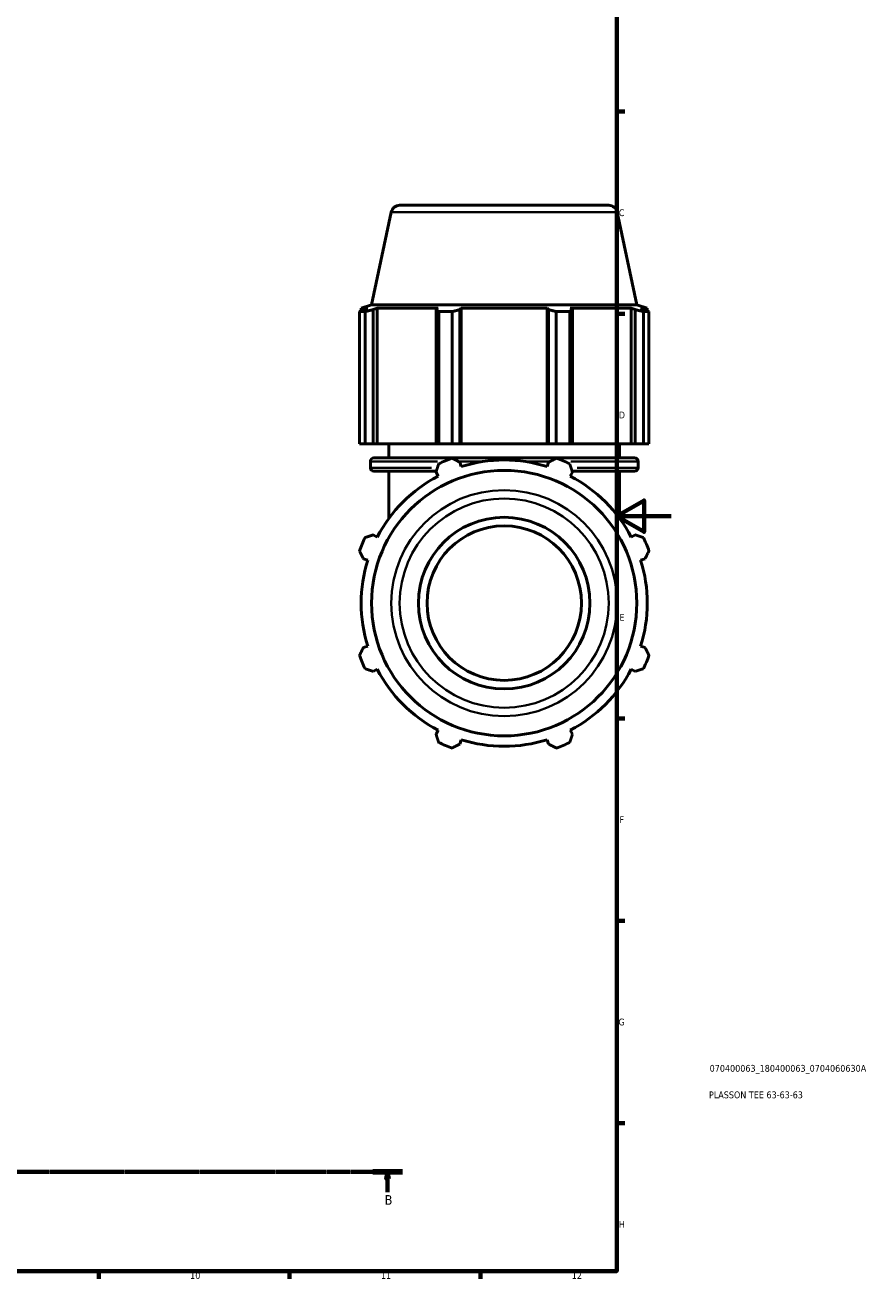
# Model space of a CAD drawing. Header units: millimetres. Extents: x 0 to 952, y 0 to 954.
# Tile 3 of 6: x 604 to 914, y 17 to 477. Entities that reach past the tile are written whole.
import ezdxf

# ---------------------------------------------------------------- set-up
doc = ezdxf.new("R2010")
doc.units = ezdxf.units.MM
doc.linetypes.add('CHAIN', pattern=[0.7087, 0.4724, -0.0591, 0.1181, -0.0591])
for name, color, linetype, lineweight in [('Border (ISO)', 7, 'Continuous', 70), ('Section Line (ISO)', 7, 'CHAIN', 70), ('Title (ISO)', 7, 'Continuous', 50), ('Visible (ISO)', 7, 'Continuous', 50), ('Visible Narrow (ISO)', 7, 'Continuous', 35)]:
    doc.layers.add(name, color=color, linetype=linetype, lineweight=lineweight)
doc.styles.add('Label Text (ISO)', font='tahoma.ttf')
doc.styles.add('Note Text (ISO)', font='tahoma.ttf')

# ---------------------------------------------------------------- blocks, each defined once
blk = doc.blocks.new('Borders Default Border')
at = {"layer": 'Border (ISO)'}
for p, q in [((821, 445.5), (823.9, 445.5)), ((821, 371.25), (823.9, 371.25)), ((821, 222.75), (823.9, 222.75)), ((821, 148.5), (823.9, 148.5)), ((821, 74.25), (823.9, 74.25)), ((630.75, 20), (630.75, 17.1)), ((700.83, 20), (700.83, 17.1)), ((770.92, 20), (770.92, 17.1))]:
    blk.add_line(p, q, dxfattribs=at)
at = {"layer": 'Border (ISO)', "flags": 128}
for points in [[(20, 20), (20, 574), (821, 574), (821, 20), (20, 20)], [(841, 297), (821, 297), (831, 302.77), (831, 291.23), (821, 297)]]:
    blk.add_lwpolyline(points, dxfattribs=at)
at = {"layer": 'Border (ISO)', "color": 232, "true_color": 0xca0064, "char_height": 2.5, "attachment_point": 7, "style": 'Note Text (ISO)'}
for s, insert in [('C', (821.73, 407.08)), ('D', (821.73, 332.88)), ('E', (821.94, 258.63)), ('F', (822, 184.38)), ('G', (821.61, 110.08)), ('H', (821.74, 35.88)), ('10', (664.29, 17.05)), ('11', (734.37, 17.1)), ('12', (804.46, 17.1))]:
    blk.add_mtext(s, dxfattribs=dict(at, insert=insert))
blk = doc.blocks.new('Title Blocks ISO')
at = {"layer": 'Title (ISO)', "color": 232, "true_color": 0xca0064, "style": 'Note Text (ISO)'}
for tag, p in [('PART_NUMBER_001', (34.08, 73.13)), ('DESCRIPTION_001', (33.84, 63.4))]:
    blk.add_attdef(tag, p, '', height=2.5, dxfattribs=at)
blk = doc.blocks.new('2dTransSection0')
at = {"layer": 'Section Line (ISO)', "linetype": 'CHAIN'}
blk.add_line((169.21, 56.35), (742.28, 56.35), dxfattribs=at)
at = {"layer": 'Section Line (ISO)', "linetype": 'Continuous', "lineweight": 140}
for p, q in [((169.21, 56.35), (180.15, 56.35)), ((731.35, 56.35), (742.28, 56.35))]:
    blk.add_line(p, q, dxfattribs=at)
at = {"layer": 'Section Line (ISO)', "linetype": 'Continuous'}
for p, q in [((174.68, 56.35), (174.18, 53.85)), ((174.68, 53.85), (174.68, 56.35)), ((175.18, 53.85), (174.68, 56.35)), ((736.81, 56.35), (736.31, 53.85)), ((736.81, 53.85), (736.81, 56.35)), ((737.31, 53.85), (736.81, 56.35)), ((174.18, 53.85), (175.18, 53.85)), ((174.68, 48.94), (174.68, 53.85)), ((736.31, 53.85), (737.31, 53.85)), ((736.81, 48.94), (736.81, 53.85))]:
    blk.add_line(p, q, dxfattribs=at)
at = {"layer": 'Section Line (ISO)', "linetype": 'Continuous', "flags": 128}
for points in [[(175.18, 53.85), (174.68, 56.35), (174.18, 53.85), (175.18, 53.85)], [(737.31, 53.85), (736.81, 56.35), (736.31, 53.85), (737.31, 53.85)]]:
    blk.add_lwpolyline(points, dxfattribs=at)
at = {"layer": 'Section Line (ISO)'}
for points in [[(175.18, 53.85), (174.68, 56.35), (174.18, 53.85), (175.18, 53.85)], [(737.31, 53.85), (736.81, 56.35), (736.31, 53.85), (737.31, 53.85)]]:
    blk.add_solid(points, dxfattribs=at)
at = {"layer": 'Section Line (ISO)', "char_height": 3.5, "attachment_point": 7, "style": 'Label Text (ISO)'}
for insert in [(173.61, 44.35), (735.74, 44.35)]:
    blk.add_mtext('B', dxfattribs=dict(at, insert=insert))

msp = doc.modelspace()

# ---------------------------------------------------------------- linework, layer by layer
at = {"layer": 'Visible (ISO)'}
for p, q in [((741.242, 411.098), (818.04, 411.098)), ((738.161, 408.603), (730.933, 374.598)), ((821.121, 408.603), (828.349, 374.598)), ((730.933, 374.598), (727.096, 373.352)), ((729.528, 373.352), (727.096, 373.352)), ((727.096, 372.386), (727.096, 373.352)), ((729.528, 373.352), (727.911, 372.801)), ((828.349, 374.598), (730.933, 374.598)), ((731.529, 372.801), (733.033, 373.352)), ((731.529, 323.498), (731.529, 372.801)), ((733.033, 323.498), (733.033, 373.352)), ((755.378, 373.352), (733.033, 373.352)), ((755.378, 373.352), (754.596, 372.801)), ((754.596, 372.801), (754.596, 323.498)), ((763.331, 372.801), (763.84, 373.352)), ((763.331, 323.498), (763.331, 372.801)), ((763.84, 323.498), (763.84, 373.352)), ((795.441, 373.352), (763.84, 373.352)), ((795.441, 323.498), (795.441, 373.352)), ((795.441, 373.352), (795.951, 372.801)), ((795.951, 372.801), (795.951, 323.498)), ((804.686, 372.801), (803.903, 373.352)), ((826.249, 373.352), (803.903, 373.352)), ((804.686, 323.498), (804.686, 372.801)), ((826.249, 323.498), (826.249, 373.352)), ((826.249, 373.352), (827.752, 372.801)), ((827.752, 372.801), (827.752, 323.498)), ((828.349, 374.598), (832.186, 373.352)), ((831.37, 372.801), (829.754, 373.352)), ((832.186, 373.352), (829.754, 373.352)), ((832.186, 372.386), (832.186, 373.352)), ((728.522, 372.066), (726.478, 372.066)), ((726.478, 323.498), (726.478, 372.066)), ((728.522, 372.066), (728.522, 323.498)), ((760.51, 372.066), (755.577, 372.066)), ((755.577, 323.498), (755.577, 372.066)), ((760.51, 372.066), (760.51, 323.498)), ((803.705, 372.066), (798.772, 372.066)), ((798.772, 323.498), (798.772, 372.066)), ((803.705, 372.066), (803.705, 323.498)), ((832.803, 372.066), (830.76, 372.066)), ((830.76, 323.498), (830.76, 372.066)), ((832.803, 372.066), (832.803, 323.498)), ((728.522, 323.498), (726.478, 323.498)), ((728.522, 323.498), (731.529, 323.498)), ((733.033, 323.498), (731.529, 323.498)), ((733.033, 323.498), (754.596, 323.498)), ((737.266, 318.365), (737.266, 323.498)), ((754.596, 323.498), (755.577, 323.498)), ((760.51, 323.498), (755.577, 323.498)), ((760.51, 323.498), (763.331, 323.498)), ((763.84, 323.498), (763.331, 323.498)), ((763.84, 323.498), (795.441, 323.498)), ((795.951, 323.498), (795.441, 323.498)), ((795.951, 323.498), (798.772, 323.498)), ((803.705, 323.498), (798.772, 323.498)), ((803.705, 323.498), (804.686, 323.498)), ((804.686, 323.498), (826.249, 323.498)), ((822.016, 318.365), (822.016, 323.498)), ((827.752, 323.498), (826.249, 323.498)), ((827.752, 323.498), (830.76, 323.498)), ((832.803, 323.498), (830.76, 323.498)), ((731.746, 318.365), (827.536, 318.365)), ((730.486, 314.758), (730.486, 317.105)), ((754.69, 313.498), (731.746, 313.498)), ((737.266, 296.168), (737.266, 313.498)), ((754.596, 313.21), (755.378, 311.706)), ((763.84, 315.211), (763.331, 316.828)), ((795.951, 316.828), (795.441, 315.211)), ((803.903, 311.706), (804.686, 313.21)), ((827.536, 313.498), (804.592, 313.498)), ((822.016, 296.168), (822.016, 313.498)), ((828.796, 314.758), (828.796, 317.105)), ((733.033, 289.361), (731.529, 290.143)), ((827.752, 290.143), (826.249, 289.361)), ((727.911, 281.408), (729.528, 280.899)), ((829.754, 280.899), (831.37, 281.408)), ((729.528, 249.298), (727.911, 248.788)), ((831.37, 248.788), (829.754, 249.298)), ((731.529, 240.053), (733.033, 240.836)), ((826.249, 240.836), (827.752, 240.053)), ((755.378, 218.49), (754.596, 216.987)), ((804.686, 216.987), (803.903, 218.49)), ((763.331, 213.369), (763.84, 214.985)), ((795.441, 214.985), (795.951, 213.369))]:
    msp.add_line(p, q, dxfattribs=at)
for radius in [48.708, 31.5, 28.35]:
    msp.add_circle((779.641, 265.098), radius, dxfattribs=at)
for centre, radius, start, end in [((741.242, 407.948), 3.15, 90, 168), ((818.04, 407.948), 3.15, 12, 90), ((731.746, 317.105), 1.26, 90, 180), ((779.641, 265.098), 56.5, 109.79198, 115.20802), ((779.641, 265.098), 52.545, 72.5, 107.5), ((779.641, 265.098), 56.5, 64.79198, 70.20802), ((827.536, 317.105), 1.26, 0, 90), ((731.746, 314.758), 1.26, 180, 270), ((827.536, 314.758), 1.26, 270, 0), ((779.641, 265.098), 52.545, 117.5, 152.5), ((779.641, 265.098), 52.545, 27.5, 62.5), ((779.641, 265.098), 56.5, 154.79198, 160.20802), ((779.641, 265.098), 56.5, 19.79198, 25.20802), ((779.641, 265.098), 52.545, 162.5, 197.5), ((779.641, 265.098), 52.545, 342.5, 17.5), ((779.641, 265.098), 56.5, 199.79198, 205.20802), ((779.641, 265.098), 56.5, 334.79198, 340.20802), ((779.641, 265.098), 52.545, 207.5, 242.5), ((779.641, 265.098), 52.545, 297.5, 332.5), ((779.641, 265.098), 56.5, 244.79198, 250.20802), ((779.641, 265.098), 52.545, 252.5, 287.5), ((779.641, 265.098), 56.5, 289.79198, 295.20802)]:
    msp.add_arc(centre, radius, start, end, dxfattribs=at)
for points, weights in [([(726.478, 372.066), (727.209, 372.448), (727.911, 372.801)], [1, 1.00158253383, 1.00234865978]), ([(731.529, 372.801), (730.056, 372.448), (728.522, 372.066)], [1.00234865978, 1.00158253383, 1]), ([(755.577, 372.066), (755.076, 372.448), (754.596, 372.801)], [1, 1.00158253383, 1.00234865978]), ([(763.331, 372.801), (761.949, 372.448), (760.51, 372.066)], [1.00234865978, 1.00158253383, 1]), ([(798.772, 372.066), (797.333, 372.448), (795.951, 372.801)], [1, 1.00158253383, 1.00234865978]), ([(804.686, 372.801), (804.205, 372.448), (803.705, 372.066)], [1.00234865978, 1.00158253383, 1]), ([(830.76, 372.066), (829.226, 372.448), (827.752, 372.801)], [1, 1.00158253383, 1.00234865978]), ([(831.37, 372.801), (832.072, 372.448), (832.803, 372.066)], [1.00234865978, 1.00158253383, 1]), ([(760.51, 318.261), (761.949, 317.53), (763.331, 316.828)], [1, 1.00158253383, 1.00234865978]), ([(795.951, 316.828), (797.333, 317.53), (798.772, 318.261)], [1.00234865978, 1.00158253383, 1]), ([(754.596, 313.21), (755.076, 314.683), (755.577, 316.218)], [1.00234865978, 1.00158253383, 1]), ([(803.705, 316.218), (804.205, 314.683), (804.686, 313.21)], [1, 1.00158253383, 1.00234865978]), ([(728.522, 289.162), (730.056, 289.663), (731.529, 290.143)], [1, 1.00158253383, 1.00234865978]), ([(827.752, 290.143), (829.226, 289.663), (830.76, 289.162)], [1.00234865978, 1.00158253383, 1]), ([(727.911, 281.408), (727.209, 282.79), (726.478, 284.229)], [1.00234865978, 1.00158253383, 1]), ([(832.803, 284.229), (832.072, 282.79), (831.37, 281.408)], [1, 1.00158253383, 1.00234865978]), ([(726.478, 245.967), (727.209, 247.406), (727.911, 248.788)], [1, 1.00158253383, 1.00234865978]), ([(831.37, 248.788), (832.072, 247.406), (832.803, 245.967)], [1.00234865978, 1.00158253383, 1]), ([(731.529, 240.053), (730.056, 240.534), (728.522, 241.034)], [1.00234865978, 1.00158253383, 1]), ([(830.76, 241.034), (829.226, 240.534), (827.752, 240.053)], [1, 1.00158253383, 1.00234865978]), ([(755.577, 213.979), (755.076, 215.513), (754.596, 216.987)], [1, 1.00158253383, 1.00234865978]), ([(804.686, 216.987), (804.205, 215.513), (803.705, 213.979)], [1.00234865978, 1.00158253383, 1]), ([(763.331, 213.369), (761.949, 212.667), (760.51, 211.936)], [1.00234865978, 1.00158253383, 1]), ([(798.772, 211.936), (797.333, 212.667), (795.951, 213.369)], [1, 1.00158253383, 1.00234865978])]:
    msp.add_rational_spline(points, weights, degree=2, dxfattribs=at)
at = {"layer": 'Visible Narrow (ISO)'}
for p, q in [((820.611, 408.603), (738.671, 408.603)), ((730.553, 314.758), (752.904, 314.758)), ((755.169, 317.105), (730.561, 317.105)), ((771.661, 317.105), (763.24, 317.105)), ((796.041, 317.105), (787.621, 317.105)), ((828.721, 317.105), (804.113, 317.105)), ((806.378, 314.758), (828.728, 314.758))]:
    msp.add_line(p, q, dxfattribs=at)
for radius in [41.48, 38.399]:
    msp.add_circle((779.641, 265.098), radius, dxfattribs=at)

# ---------------------------------------------------------------- block references
msp.add_blockref('Borders Default Border', (0, 0))
msp.add_blockref('Title Blocks ISO', (821, 20)).add_auto_attribs({'PART_NUMBER_001': '070400063_180400063_0704060630A', 'DESCRIPTION_001': 'PLASSON TEE 63-63-63'})
at = {"layer": 'Section Line (ISO)'}
msp.add_blockref('2dTransSection0', (0, 0), dxfattribs=at)

doc.saveas('drawing.dxf')
